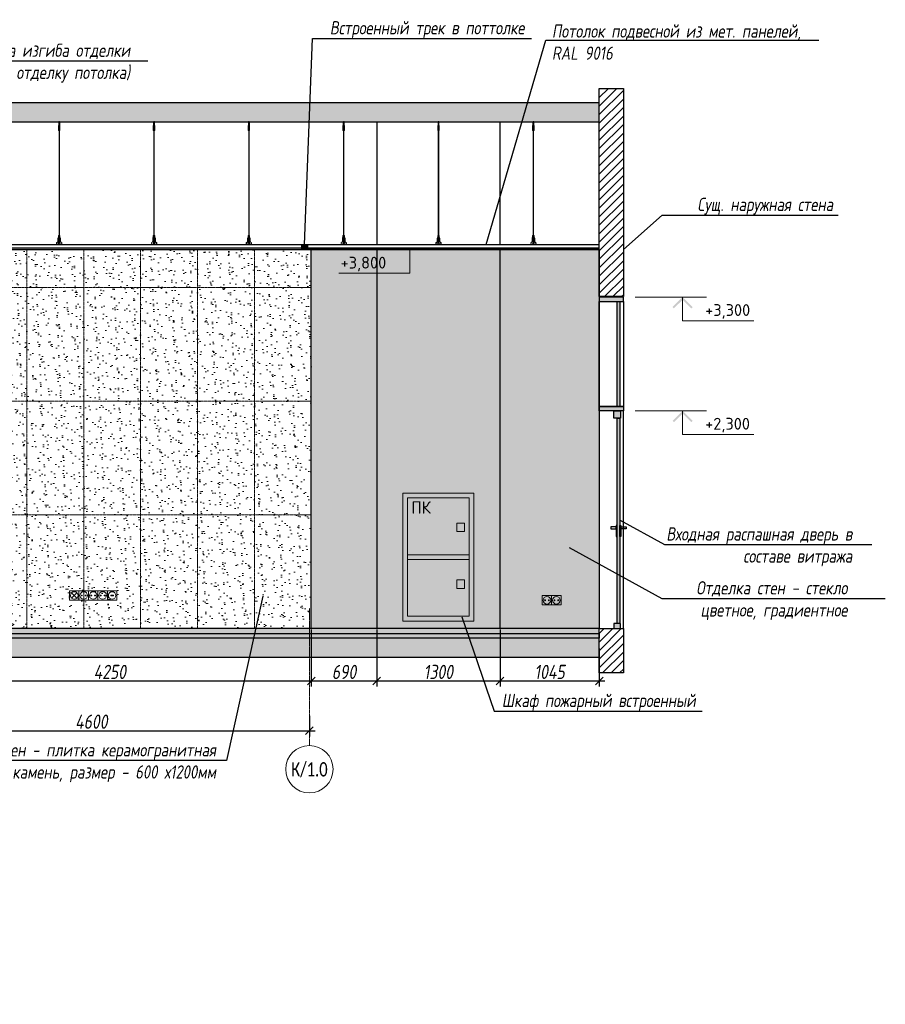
# Model space of a CAD drawing. Header units: millimetres. Extents: x -57162 to 485422, y -209335 to -9481.
# Tile 25 of 256: x -10065 to -937, y -120220 to -109829. Entities that reach past the tile are written whole.
import ezdxf
from ezdxf import colors
from ezdxf.entities.mleader import LeaderData, LeaderLine
from ezdxf.enums import TextEntityAlignment as Align
from ezdxf.math import Vec2, Vec3

# ---------------------------------------------------------------- set-up
doc = ezdxf.new("R2010")
doc.units = ezdxf.units.MM
for name, pattern in [('-D1d1-15x02', [19, 15, -2, 0, -2]), ('DASHDOT', [25.4, 12.7, -6.35, 0, -6.35]), ('DASHEDx20', [0.75, 0.5, -0.25])]:
    doc.linetypes.add(name, pattern=pattern)
doc.layers.get('Defpoints').update_dxf_attribs({"color": 31})
for name, color, linetype, lineweight in [('3_RC_Ceiling', 253, 'Continuous', 5), ('A-DETL-GENF', 7, 'Continuous', 5), ('dim_obm', 94, 'Continuous', 9), ('dim_pot', 128, 'Continuous', 9), ('engineering', 20, 'Continuous', 13), ('EOM', 1, 'Continuous', 5), ('Оси', 7, 'Continuous', 5)]:
    doc.layers.add(name, color=color, linetype=linetype, lineweight=lineweight)
doc.layers.add('A-GLAS', color=7, linetype='Continuous')
for name, color, linetype, lineweight, true_color in [('dim_per', 7, 'Continuous', 9, 0x1c3800), ('dim_razv', 7, 'DASHDOT', 9, 0x183018), ('wall_new', 7, 'Continuous', 30, 0x003d7a)]:
    doc.layers.add(name, color=color, linetype=linetype, lineweight=lineweight, true_color=true_color)
doc.styles.add('Calibri Light', font='Calibri light.ttf', dxfattribs={"width": 0.75, "height": 250})
doc.styles.add('fl_iso paper', font='isocpeur.ttf', dxfattribs={"width": 0.8, "oblique": 10})
doc.styles.add('GODT type AU', font='isocpeur.ttf')
doc.styles.add('GOST-2.304_Type-B', font='GOST_Common.ttf')
doc.styles.add('ГОСТ', font='isocpeur.ttf')
doc.dimstyles.new('In tre 1_50', dxfattribs={"dimtxt": 150, "dimasz": 80, "dimexe": 60, "dimexo": 10, "dimgap": 20, "dimtad": 1, "dimdec": 0, "dimrnd": 5, "dimzin": 0, "dimdsep": 46, "dimtxsty": 'fl_iso paper', "dimblk": 'OBLIQUE', "dimcen": 0, "dimdle": 60, "dimadec": 0, "dimazin": 0, "dimtfac": 1, "dimtdec": 0, "dimtofl": 0, "dimtmove": 1, "dimatfit": 1, "dimfxl": 40, "dimtolj": 1, "dimtzin": 0, "dimarcsym": 1})

# ---------------------------------------------------------------- blocks, each defined once
blk = doc.blocks.new('*U1336')
h = blk.add_hatch(color=256)
h.paths.add_polyline_path([(1212, -212), (1184, -240), (1000, -57), (1000, 0)])
h.paths.add_polyline_path([(816, -240), (788, -212), (1000, 0), (1000, -57)])
for p, q in [((1500, 0), (0, 0)), ((1000, 0), (1000, -500)), ((1000, -500), (2500, -500))]:
    blk.add_line(p, q)
at = {"style": 'ГОСТ', "oblique": 10}
blk.add_attdef('ОТМЕТКА', (1500, -400), '', height=350, dxfattribs=at)
blk = doc.blocks.new('*U1335')
h = blk.add_hatch(color=256)
h.paths.add_polyline_path([(-1212, -212), (-1184, -240), (-1000, -57), (-1000, 0)])
h.paths.add_polyline_path([(-816, -240), (-788, -212), (-1000, 0), (-1000, -57)])
for p, q in [((-1500, 0), (0, 0)), ((-1000, 0), (-1000, -500)), ((-1000, -500), (-2500, -500))]:
    blk.add_line(p, q)
at = {"style": 'ГОСТ', "oblique": 10}
blk.add_attdef('ОТМЕТКА', (-2585, -400), '', height=350, dxfattribs=at)
blk = doc.blocks.new('*U1371')
at = {"layer": '3_RC_Ceiling', "ltscale": 20}
for p, q in [((490275, -64310), (490275, -64370)), ((490280, -64305), (490280, -64324)), ((490285, -64310), (490285, -64370)), ((490272, -64363), (490278, -64363)), ((490272, -64391), (490278, -64391)), ((490285, -64348), (490275, -64348)), ((490285, -64370), (490275, -64370)), ((490278, -64349), (490278, -64370)), ((490278, -64398), (490278, -64357)), ((490278, -65492), (490278, -64404)), ((490282, -64349), (490282, -64370)), ((490282, -64398), (490282, -64357)), ((490282, -64363), (490287, -64363)), ((490282, -64391), (490287, -64391)), ((490282, -65492), (490282, -64404)), ((490272, -65524), (490278, -65524)), ((490272, -65553), (490278, -65553)), ((490286, -65569), (490274, -65569)), ((490278, -65511), (490278, -65483)), ((490278, -65559), (490278, -65519)), ((490278, -65583), (490278, -65566)), ((490282, -65511), (490282, -65483)), ((490282, -65559), (490282, -65519)), ((490282, -65524), (490287, -65524)), ((490282, -65553), (490287, -65553)), ((490282, -65583), (490282, -65566)), ((490274, -65587), (490274, -65598)), ((490274, -65598), (490274, -65604)), ((490276, -65575), (490276, -65571)), ((490278, -65571), (490277, -65571)), ((490277, -65575), (490277, -65571)), ((490278, -65575), (490277, -65575)), ((490278, -65575), (490277, -65575)), ((490283, -65571), (490282, -65571)), ((490282, -65575), (490282, -65571)), ((490283, -65575), (490282, -65575)), ((490282, -65575), (490282, -65575)), ((490283, -65575), (490283, -65571)), ((490286, -65587), (490286, -65598)), ((490286, -65598), (490286, -65604))]:
    blk.add_line(p, q, dxfattribs=at)
at = {"layer": '3_RC_Ceiling', "ltscale": 20, "elevation": -5}
blk.add_lwpolyline([(490272, -64352), (490272, -64403, 0.311691), (490287, -64403), (490287, -64352, 0.333333)], format="xyb", close=True, dxfattribs=at)
at = {"layer": '3_RC_Ceiling', "ltscale": 20}
for points in [[(490282, -64358, 0.15158), (490282, -64357, 0.106977), (490281, -64357, 0.07462), (490281, -64356, 0.061287), (490280, -64356, 0.061287), (490279, -64356, 0.07462), (490278, -64357, 0.106977), (490278, -64357, 0.15158), (490278, -64358, 0.156429), (490278, -64358, 0.106977)], [(490282, -64397, -0.15158), (490282, -64398, -0.106977), (490281, -64398, -0.07462), (490281, -64398, -0.061287), (490280, -64399, -0.061287), (490279, -64398, -0.07462), (490278, -64398, -0.106977), (490278, -64398, -0.15158), (490278, -64397, -0.156429), (490278, -64397, -0.106977)], [(490282, -64358, -0.164855), (490282, -64358, -0.106977)], [(490282, -64397, -0.164855), (490282, -64397, -0.15158)], [(490287, -65525, -0.160742), (490294, -65538), (490294, -65568, 0.196304), (490301, -65586, -0.186577), (490302, -65588, 0.403263), (490303, -65589), (490303, -65589, 0.315299), (490305, -65588), (490305, -65588, -0.253979), (490306, -65587, -0.113914), (490307, -65587, -0.349227), (490308, -65588), (490308, -65590, -0.065543), (490308, -65592), (490306, -65597, -0.339454), (490296, -65604), (490263, -65604, -0.339454), (490254, -65597), (490252, -65592, -0.065543), (490252, -65590), (490252, -65588, -0.349227), (490253, -65587, -0.113914), (490254, -65587, -0.253979), (490255, -65588), (490255, -65588, 0.315299), (490256, -65589), (490256, -65589, 0.403263), (490258, -65588, -0.186577), (490259, -65586, 0.196304), (490266, -65568), (490266, -65538, -0.160742), (490272, -65525)], [(490282, -65519, 0.15158), (490282, -65519, 0.106977), (490281, -65518, 0.07462), (490281, -65518, 0.061287), (490280, -65518, 0.061287), (490279, -65518, 0.07462), (490278, -65518, 0.106977), (490278, -65519, 0.15158), (490278, -65519, 0.156429), (490278, -65520, 0.106977)], [(490282, -65559, -0.15158), (490282, -65559, -0.106977), (490281, -65560, -0.07462), (490281, -65560, -0.061287), (490280, -65560, -0.061287), (490279, -65560, -0.07462), (490278, -65560, -0.106977), (490278, -65559, -0.15158), (490278, -65559, -0.156429), (490278, -65558, -0.106977)], [(490282, -65519, -0.164855), (490282, -65520, -0.106977)], [(490282, -65558, -0.164855), (490282, -65559, -0.15158)], [(490286, -65589), (490286, -65589, 0.414214), (490287, -65588), (490287, -65587, 0.414214), (490286, -65587), (490273, -65587, 0.414214), (490273, -65587), (490273, -65588, 0.414214), (490273, -65589), (490274, -65589)], [(490286, -65596), (490286, -65596, -0.414214), (490287, -65596), (490287, -65597, -0.414214), (490286, -65598), (490273, -65598, -0.414214), (490273, -65597), (490273, -65596, -0.414214), (490273, -65596), (490274, -65596)], [(490286, -65604), (490286, -65605, -0.414214), (490283, -65608), (490277, -65608, -0.414214), (490274, -65605), (490274, -65604)]]:
    blk.add_lwpolyline(points, format="xyb", dxfattribs=at)
blk.add_lwpolyline([(490272, -65513), (490272, -65564, 0.311691), (490287, -65564), (490287, -65513, 0.333333)], format="xyb", close=True, dxfattribs=at)
at = {"layer": '3_RC_Ceiling', "ltscale": 20, "flags": 128}
blk.add_lwpolyline([(490286, -65587, -0.414214), (490286, -65586), (490287, -65586), (490287, -65573), (490286, -65573, -0.414214), (490286, -65573), (490286, -65568), (490274, -65568), (490274, -65573, -0.414214), (490274, -65573), (490273, -65573), (490273, -65586), (490274, -65586, -0.414214), (490274, -65587)], format="xyb", dxfattribs=at)
at = {"layer": '3_RC_Ceiling', "ltscale": 20, "const_width": 2.22}
blk.add_lwpolyline([(490308, -65585, -1), (490312, -65585), (490312, -65586, -0.267949), (490311, -65587, 0.57735), (490311, -65590, -0.267949), (490312, -65591), (490312, -65594, -0.267949), (490311, -65595, 0.57735), (490311, -65597, -0.267949), (490312, -65599), (490312, -65601, -0.267949), (490311, -65602, 0.57735), (490311, -65605, -0.267949), (490312, -65606), (490312, -65609, -0.414214), (490311, -65610), (490304, -65610, -0.247529), (490303, -65610, 0.247529), (490302, -65609), (490298, -65609, 0.247529), (490297, -65610, -0.247529), (490296, -65610), (490282, -65610, -0.267949), (490281, -65610, 0.57735), (490279, -65610, -0.267949), (490277, -65610), (490264, -65610, -0.247529), (490263, -65610, 0.247529), (490261, -65609), (490258, -65609, 0.247529), (490256, -65610, -0.247529), (490255, -65610), (490249, -65610, -0.414214), (490248, -65609), (490248, -65606, -0.267949), (490248, -65605, 0.57735), (490248, -65602, -0.267949), (490248, -65601), (490248, -65599, -0.267949), (490248, -65597, 0.57735), (490248, -65595, -0.267949), (490248, -65594), (490248, -65591, -0.267949), (490248, -65590, 0.57735), (490248, -65587, -0.267949), (490248, -65586), (490248, -65585, -1), (490252, -65585, -1)], format="xyb", dxfattribs=at)
at = {"layer": '3_RC_Ceiling', "ltscale": 20}
for centre in [(490280, -64366), (490280, -64386), (490280, -65528), (490280, -65548)]:
    blk.add_circle(centre, 1.6, dxfattribs=at)
for centre, radius, start, end in [((490280, -64376), 2.8, 131.8117, 228.1912), ((490280, -64376), 2.8, 131.8117, 228.1912), ((490280, -64376), 2.8, 48.191, 131.8117), ((490280, -64376), 2.8, 228.1912, 311.8118), ((490280, -64376), 2.8, 311.8118, 48.191), ((490280, -65538), 2.8, 131.8117, 228.1912), ((490280, -65538), 2.8, 131.8117, 228.1912), ((490280, -65538), 2.8, 48.191, 131.8117), ((490280, -65538), 2.8, 228.1912, 311.8118), ((490280, -65538), 2.8, 311.8118, 48.191), ((490277, -65571), 0.5, 90.0014, 180.0014), ((490277, -65575), 0.5, 180.0014, 270.0014), ((490279, -65582), 1.44, 219.6407, 243.4364), ((490280, -65581), 2.48, 243.4364, 258.3005), ((490278, -65583), 0.531, 180.0014, 219.6407), ((490280, -65580), 3.99, 258.3005, 270.0014), ((490280, -65580), 3.99, 270.0014, 281.7023), ((490280, -65581), 2.48, 281.7023, 296.5665), ((490281, -65582), 1.44, 296.5665, 320.3621), ((490281, -65583), 0.531, 320.3621, 0.0014), ((490283, -65571), 0.5, 0.0014, 90.0014), ((490283, -65575), 0.5, 270.0014, 0.0014)]:
    blk.add_arc(centre, radius, start, end, dxfattribs=at)
blk = doc.blocks.new('*U1378')
at = {"layer": '3_RC_Ceiling'}
blk.add_blockref('*U1371', (-490280, 64958, 3), dxfattribs=at)
blk = doc.blocks.new('*U1379')
at = {"color": 0, "linetype": 'ByBlock', "lineweight": -2, "transparency": 16777216}
for p in [(0, 0), (1000, 0), (2000, 0), (3000, 0), (4000, 0), (5000, 0), (6000, 0), (7000, 0), (8000, 0), (9000, 0), (10000, 0), (11000, 0), (12000, 0), (13000, 0), (14000, 0), (15000, 0), (16000, 0), (17000, 0), (18000, 0), (19000, 0)]:
    blk.add_blockref('*U1378', p, dxfattribs=at)
blk = doc.blocks.new('_Oblique')
at = {"color": 0, "linetype": 'ByBlock', "lineweight": -2}
blk.add_line((-0.5, -0.5), (0.5, 0.5), dxfattribs=at)
blk = doc.blocks.new('*D1385')
at = {"layer": 'Defpoints', "color": 0, "linetype": 'ByBlock', "transparency": 16777216}
for p in [(-11610, -117167), (-7010, -117167), (-7010, -117332)]:
    blk.add_point(p, dxfattribs=at)
at = {"layer": 'dim_pot', "color": 0, "linetype": 'ByBlock', "lineweight": -2, "transparency": 16777216}
for p, q in [((-11610, -117177), (-11610, -117392)), ((-7010, -117177), (-7010, -117392)), ((-11670, -117332), (-6950, -117332))]:
    blk.add_line(p, q, dxfattribs=at)
at = {"layer": 'dim_pot', "color": 0, "linetype": 'ByBlock', "lineweight": -2, "transparency": 16777216, "xscale": 80, "yscale": 80, "zscale": 80, "rotation": 180}
blk.add_blockref('_Oblique', (-11610, -117332), dxfattribs=at)
at = {"layer": 'dim_pot', "color": 0, "linetype": 'ByBlock', "lineweight": -2, "transparency": 16777216, "xscale": 80, "yscale": 80, "zscale": 80}
blk.add_blockref('_Oblique', (-7010, -117332), dxfattribs=at)
at = {"layer": 'dim_pot', "color": 0, "linetype": 'ByBlock', "transparency": 16777216, "insert": (-9310, -117237), "char_height": 150, "attachment_point": 5, "style": 'fl_iso paper'}
blk.add_mtext('\\A1;4600', dxfattribs=at)
blk = doc.blocks.new('*D1402')
at = {"layer": 'Defpoints', "color": 0, "linetype": 'ByBlock', "transparency": 16777216}
for p in [(-11240, -116255), (-6990, -116255), (-6990, -116807)]:
    blk.add_point(p, dxfattribs=at)
at = {"layer": 'dim_pot', "color": 0, "linetype": 'ByBlock', "lineweight": -2, "transparency": 16777216}
for p, q in [((-11240, -116265), (-11240, -116867)), ((-6990, -116265), (-6990, -116867)), ((-11300, -116807), (-6930, -116807))]:
    blk.add_line(p, q, dxfattribs=at)
at = {"layer": 'dim_pot', "color": 0, "linetype": 'ByBlock', "lineweight": -2, "transparency": 16777216, "xscale": 80, "yscale": 80, "zscale": 80, "rotation": 180}
blk.add_blockref('_Oblique', (-11240, -116807), dxfattribs=at)
at = {"layer": 'dim_pot', "color": 0, "linetype": 'ByBlock', "lineweight": -2, "transparency": 16777216, "xscale": 80, "yscale": 80, "zscale": 80}
blk.add_blockref('_Oblique', (-6990, -116807), dxfattribs=at)
at = {"layer": 'dim_pot', "color": 0, "linetype": 'ByBlock', "transparency": 16777216, "insert": (-9115, -116712), "char_height": 150, "attachment_point": 5, "style": 'fl_iso paper'}
blk.add_mtext('\\A1;4250', dxfattribs=at)
blk = doc.blocks.new('*D1403')
at = {"layer": 'Defpoints', "color": 0, "linetype": 'ByBlock', "transparency": 16777216}
for p in [(-6990, -116255), (-6300, -116255), (-6300, -116807)]:
    blk.add_point(p, dxfattribs=at)
at = {"layer": 'dim_pot', "color": 0, "linetype": 'ByBlock', "lineweight": -2, "transparency": 16777216}
for p, q in [((-6990, -116265), (-6990, -116867)), ((-6300, -116265), (-6300, -116867)), ((-7050, -116807), (-6240, -116807))]:
    blk.add_line(p, q, dxfattribs=at)
at = {"layer": 'dim_pot', "color": 0, "linetype": 'ByBlock', "lineweight": -2, "transparency": 16777216, "xscale": 80, "yscale": 80, "zscale": 80, "rotation": 180}
blk.add_blockref('_Oblique', (-6990, -116807), dxfattribs=at)
at = {"layer": 'dim_pot', "color": 0, "linetype": 'ByBlock', "lineweight": -2, "transparency": 16777216, "xscale": 80, "yscale": 80, "zscale": 80}
blk.add_blockref('_Oblique', (-6300, -116807), dxfattribs=at)
at = {"layer": 'dim_pot', "color": 0, "linetype": 'ByBlock', "transparency": 16777216, "insert": (-6645, -116712), "char_height": 150, "attachment_point": 5, "style": 'fl_iso paper'}
blk.add_mtext('\\A1;690', dxfattribs=at)
blk = doc.blocks.new('*D1404')
at = {"layer": 'Defpoints', "color": 0, "linetype": 'ByBlock', "transparency": 16777216}
for p in [(-6300, -116255), (-5000, -116255), (-5000, -116807)]:
    blk.add_point(p, dxfattribs=at)
at = {"layer": 'dim_pot', "color": 0, "linetype": 'ByBlock', "lineweight": -2, "transparency": 16777216}
for p, q in [((-6300, -116265), (-6300, -116867)), ((-5000, -116265), (-5000, -116867)), ((-6360, -116807), (-4940, -116807))]:
    blk.add_line(p, q, dxfattribs=at)
at = {"layer": 'dim_pot', "color": 0, "linetype": 'ByBlock', "lineweight": -2, "transparency": 16777216, "xscale": 80, "yscale": 80, "zscale": 80, "rotation": 180}
blk.add_blockref('_Oblique', (-6300, -116807), dxfattribs=at)
at = {"layer": 'dim_pot', "color": 0, "linetype": 'ByBlock', "lineweight": -2, "transparency": 16777216, "xscale": 80, "yscale": 80, "zscale": 80}
blk.add_blockref('_Oblique', (-5000, -116807), dxfattribs=at)
at = {"layer": 'dim_pot', "color": 0, "linetype": 'ByBlock', "transparency": 16777216, "insert": (-5650, -116712), "char_height": 150, "attachment_point": 5, "style": 'fl_iso paper'}
blk.add_mtext('\\A1;1300', dxfattribs=at)
blk = doc.blocks.new('*D1405')
at = {"layer": 'Defpoints', "color": 0, "linetype": 'ByBlock', "transparency": 16777216}
for p in [(-5000, -116255), (-3954, -116455), (-3954, -116807)]:
    blk.add_point(p, dxfattribs=at)
at = {"layer": 'dim_pot', "color": 0, "linetype": 'ByBlock', "lineweight": -2, "transparency": 16777216}
for p, q in [((-5000, -116265), (-5000, -116867)), ((-3954, -116465), (-3954, -116867)), ((-5060, -116807), (-3894, -116807))]:
    blk.add_line(p, q, dxfattribs=at)
at = {"layer": 'dim_pot', "color": 0, "linetype": 'ByBlock', "lineweight": -2, "transparency": 16777216, "xscale": 80, "yscale": 80, "zscale": 80, "rotation": 180}
blk.add_blockref('_Oblique', (-5000, -116807), dxfattribs=at)
at = {"layer": 'dim_pot', "color": 0, "linetype": 'ByBlock', "lineweight": -2, "transparency": 16777216, "xscale": 80, "yscale": 80, "zscale": 80}
blk.add_blockref('_Oblique', (-3954, -116807), dxfattribs=at)
at = {"layer": 'dim_pot', "color": 0, "linetype": 'ByBlock', "transparency": 16777216, "insert": (-4477, -116712), "char_height": 150, "attachment_point": 5, "style": 'fl_iso paper'}
blk.add_mtext('\\A1;1045', dxfattribs=at)

msp = doc.modelspace()

# ---------------------------------------------------------------- hatches: boundary and pattern name
at = {"lineweight": 13}
h = msp.add_hatch(color=253, dxfattribs=at)
h.dxf.hatch_style = 1
h.set_gradient(color1=(201, 61, 49), color2=(216, 219, 228), name='INVCURVED')
h.paths.add_polyline_path([(-6990.4, -112255.2), (-3953.6, -112255.2), (-3953.6, -116255.2), (-6990.4, -116255.2)])
at = {"linetype": 'ByBlock'}
h = msp.add_hatch(color=252, dxfattribs=at)
h.dxf.hatch_style = 1
h.paths.add_polyline_path([(-3953.6, -112801.2), (-3699.2, -112801.2), (-3699.2, -112755.2), (-3953.6, -112755.2)])
h.paths.add_polyline_path([(-3699.2, -113955.2), (-3953.6, -113955.2), (-3953.6, -113909.2), (-3699.2, -113909.2)])
at = {"lineweight": 13}
h = msp.add_hatch(color=253, dxfattribs=at)
h.dxf.hatch_style = 1
h.set_gradient(color1=(0, 18, 71), color2=(216, 219, 228), name='INVCURVED')
h.paths.add_polyline_path([(-3764.3, -112801.2), (-3736.2, -112801.2), (-3736.2, -113909.2), (-3764.3, -113909.2)])
h.paths.add_polyline_path([(-3736.2, -116200.2), (-3765.7, -116200.2), (-3765.7, -114035.2), (-3736.2, -114035.2)])
at = {"linetype": 'ByBlock'}
h = msp.add_hatch(color=252, dxfattribs=at)
h.dxf.hatch_style = 1
h.paths.add_polyline_path([(-3800.7, -113955.2), (-3730.7, -113955.2), (-3730.7, -114035.2), (-3800.7, -114035.2)])
h.paths.add_polyline_path([(-3800.7, -116255.2), (-3730.7, -116255.2), (-3730.7, -116200.2), (-3800.7, -116200.2)])
at = {"layer": 'A-DETL-GENF'}
h = msp.add_hatch(dxfattribs=at)
h.set_pattern_fill('ANSI31', color=8, scale=20, style=0)
h.set_pattern_definition([(45, (-12740.34, 0), (-44.90128, 44.90128), [])])
h.paths.add_polyline_path([(-3699.2, -112751.2), (-3953.6, -112751.2), (-3953.6, -110553.9), (-3699.2, -110553.9)])
h.paths.add_polyline_path([(-3953.6, -116255.2), (-3699.2, -116255.2), (-3699.2, -116721.6), (-3953.6, -116721.6)])
h = msp.add_hatch(dxfattribs=at)
h.set_pattern_fill('ANSI35', color=256, scale=20, style=0)
h.set_pattern_definition([(45, (-145140.81, -118446.43), (-89.80256, 89.80256), []), (45, (-145051, -118446.43), (-89.80256, 89.80256), [158.75, -31.75, 0, -31.75])])
h.paths.add_polyline_path([(-25066.6, -110905.2), (-3953.6, -110905.2), (-3953.6, -110705.2), (-25066.6, -110705.2)])
h = msp.add_hatch(dxfattribs=at)
h.set_pattern_fill('AR-CONC', color=256, style=0)
h.set_pattern_definition([(50, (-145140.81, -124096.43), (182.18467, -15.93909), [19.05, -209.55]), (355, (-145140.8, -124096.43), (-35.24342, 191.05685), [15.24, -167.64058]), (100.45144, (-145125.63, -124097.76), (146.94125, 175.11775), [16.19, -178.09024]), (46.1842, (-145140.8, -124045.63), (271.07904, -42.04233), [28.575, -314.325]), (96.63556, (-145118.22, -124049.13), (237.40413, 247.4261), [24.285, -267.1356]), (351.18415, (-145140.8, -124045.63), (237.40413, 247.4261), [22.85997, -251.45973]), (21, (-145115.41, -124058.33), (151.61439, -102.2652), [19.05, -209.55]), (326, (-145115.4, -124058.33), (61.80203, 184.18797), [15.24, -167.64]), (71.45144, (-145102.77, -124066.85), (213.41642, 81.92277), [16.19, -178.08994]), (37.5, (-145140.81, -124096.43), (3.088603, 84.55504), [0, -165.608, 0, -170.18, 0, -168.275]), (7.5, (-145140.81, -124096.43), (66.81966, 100.180575), [0, -97.028, 0, -161.798, 0, -64.135]), (327.5, (-145197.45, -124096.43), (135.590595, -5.728744), [0, -63.5, 0, -198.12, 0, -262.89]), (317.5, (-145222.85, -124096.43), (148.12918, 25.42649), [0, -82.55, 0, -131.572, 0, -186.69])])
h.paths.add_polyline_path([(-24380.4, -116305.2), (-3953.6, -116305.2), (-3953.6, -116255.2), (-24380.4, -116255.2)])
h = msp.add_hatch(dxfattribs=at)
h.set_pattern_fill('ANSI35', color=256, scale=10, style=0)
h.set_pattern_definition([(45, (-145140.81, -124096.43), (-44.90128, 44.90128), []), (45, (-145095.91, -124096.43), (-44.90128, 44.90128), [79.375, -15.875, 0, -15.875])])
h.paths.add_polyline_path([(-3953.6, -116355.2), (-25066.6, -116355.2), (-25066.6, -116305.2), (-3953.6, -116305.2)])
h = msp.add_hatch(dxfattribs=at)
h.set_pattern_fill('ANSI35', color=256, scale=20, style=0)
h.set_pattern_definition([(45, (-145140.81, -124096.43), (-89.80256, 89.80256), []), (45, (-145051, -124096.43), (-89.80256, 89.80256), [158.75, -31.75, 0, -31.75])])
h.paths.add_polyline_path([(-25066.6, -116555.2), (-3953.6, -116555.2), (-3953.6, -116355.2), (-25066.6, -116355.2)])
at = {"layer": 'A-GLAS'}
h = msp.add_hatch(color=252, dxfattribs=at)
h.dxf.hatch_style = 1
h.paths.add_polyline_path([(-7091.4, -112240.2), (-19940.4, -112240.2), (-19940.4, -112255.2), (-7091.4, -112255.2)])
at = {"layer": 'A-GLAS', "true_color": 0xbababa}
h = msp.add_hatch(color=9, dxfattribs=at)
h.dxf.hatch_style = 1
h.paths.add_polyline_path([(-7030.4, -112255.2), (-3953.6, -112255.2), (-3953.6, -112240.2), (-7030.4, -112240.2)])
at = {"layer": 'dim_razv', "true_color": 0xffffff, "transparency": 33554687}
h = msp.add_hatch(dxfattribs=at)
h.set_pattern_fill('AR-SAND', scale=3, angle=315)
h.set_pattern_definition([(352.5, (29806.15, 83731.12), (100.42605, 107.214405), [0, -115.824, 0, -129.54, 0, -123.825]), (322.5, (29806.15, 83731.12), (247.41986, 56.70328), [0, -62.484, 0, -104.394, 0, -40.005]), (282.5, (29739.87, 83797.4), (168.09969, -167.48995), [0, -38.1, 0, -137.16, 0, -179.07]), (272.5, (29739.87, 83797.4), (209.26523, -114.68433), [0, -19.05, 0, -89.916, 0, -102.87])])
h.paths.add_polyline_path([(-11240.4, -112255.2), (-6990.4, -112255.2), (-6990.4, -116255.2), (-11240.4, -116255.2)])
at = {"layer": 'EOM', "linetype": 'ByBlock'}
h = msp.add_hatch(dxfattribs=at)
h.set_pattern_fill('ANSI31', color=256)
h.set_pattern_definition([(45, (-243468.9022, 87944.149), (-2.24506403, 2.24506403), [])])
h.paths.add_polyline_path([(-9105.4, -115905.2), (-9075.4, -115905.2), (-9075.4, -115900.2), (-9105.4, -115900.2)])
at = {"layer": 'wall_new', "linetype": 'ByBlock', "lineweight": 9, "true_color": 0x007dfa}
h = msp.add_hatch(color=150, dxfattribs=at)
h.dxf.hatch_style = 1
h.paths.add_polyline_path([(-7030.4, -112255.2), (-7091.4, -112255.2), (-7091.4, -112205.2), (-7030.4, -112205.2)])

# ---------------------------------------------------------------- linework, layer by layer
at = {"lineweight": 30}
for points in [[(-3699.2, -112751.2), (-3953.6, -112751.2), (-3953.6, -110553.9), (-3699.2, -110553.9)], [(-25066.6, -110905.2), (-3953.6, -110905.2), (-3953.6, -110705.2), (-25066.6, -110705.2)], [(-3953.6, -112205.2), (-7030.4, -112205.2), (-7030.4, -112240.2), (-3953.6, -112240.2)], [(-7091.4, -112240.2), (-19940.4, -112240.2), (-19940.4, -112255.2), (-7091.4, -112255.2)], [(-7030.4, -112255.2), (-3953.6, -112255.2), (-3953.6, -112240.2), (-7030.4, -112240.2)], [(-3953.6, -112801.2), (-3699.2, -112801.2), (-3699.2, -112755.2), (-3953.6, -112755.2)], [(-3699.2, -113955.2), (-3953.6, -113955.2), (-3953.6, -113909.2), (-3699.2, -113909.2)], [(-24380.4, -116305.2), (-3953.6, -116305.2), (-3953.6, -116255.2), (-24380.4, -116255.2)], [(-3953.6, -116255.2), (-3699.2, -116255.2), (-3699.2, -116721.6), (-3953.6, -116721.6)], [(-3953.6, -116355.2), (-25066.6, -116355.2), (-25066.6, -116305.2), (-3953.6, -116305.2)], [(-25066.6, -116555.2), (-3953.6, -116555.2), (-3953.6, -116355.2), (-25066.6, -116355.2)]]:
    msp.add_lwpolyline(points, close=True, dxfattribs=at)
for points in [[(-6300.4, -110905.2), (-6300.4, -112205.2)], [(-5000.4, -110905.2), (-5000.4, -112205.2)], [(-6300.4, -112255.2), (-6300.4, -116255.2)], [(-5000.4, -112255.2), (-5000.4, -116255.2)]]:
    msp.add_lwpolyline(points)
msp.add_lwpolyline([(-7091.4, -112205.2), (-19940.4, -112205.2)], dxfattribs=at)
for points in [[(-6990.4, -112255.2), (-3953.6, -112255.2), (-3953.6, -116255.2), (-6990.4, -116255.2)], [(-3699.2, -113909.2), (-3953.6, -113909.2), (-3953.6, -112801.2), (-3699.2, -112801.2)], [(-3764.3, -112801.2), (-3736.2, -112801.2), (-3736.2, -113909.2), (-3764.3, -113909.2)], [(-3953.6, -116255.2), (-3699.2, -116255.2), (-3699.2, -113955.2), (-3953.6, -113955.2)], [(-3800.7, -113955.2), (-3730.7, -113955.2), (-3730.7, -114035.2), (-3800.7, -114035.2)], [(-3736.2, -116200.2), (-3765.7, -116200.2), (-3765.7, -114035.2), (-3736.2, -114035.2)], [(-3775.8, -115180.2), (-3830.8, -115180.2), (-3830.8, -115200.2), (-3775.8, -115200.2)], [(-3765.7, -115167.8), (-3775.8, -115167.8), (-3775.8, -115281.5), (-3765.7, -115281.5)], [(-3736.2, -115167.8), (-3726, -115167.8), (-3726, -115281.5), (-3736.2, -115281.5)], [(-3726, -115180.2), (-3671.1, -115180.2), (-3671.1, -115200.2), (-3726, -115200.2)], [(-3800.7, -116255.2), (-3730.7, -116255.2), (-3730.7, -116200.2), (-3800.7, -116200.2)]]:
    msp.add_lwpolyline(points, close=True)
at = {"lineweight": 13}
for points in [[(-6025.4, -116175.2), (-6025.4, -114825.2), (-5275.4, -114825.2), (-5275.4, -116175.2)], [(-6025.4, -114825.2), (-5275.4, -114825.2), (-5275.4, -116175.2), (-6025.4, -116175.2)], [(-5975.4, -116125.2), (-5975.4, -114875.2), (-5325.4, -114875.2), (-5325.4, -116125.2)], [(-5455.4, -115231.4), (-5455.4, -115141.4), (-5375.4, -115141.4), (-5375.4, -115231.4)], [(-5975.4, -115475.2), (-5325.4, -115475.2), (-5325.4, -115525.2), (-5975.4, -115525.2)], [(-5455.4, -115831.4), (-5455.4, -115741.4), (-5375.4, -115741.4), (-5375.4, -115831.4)]]:
    msp.add_lwpolyline(points, close=True, dxfattribs=at)
at = {"layer": 'dim_razv', "color": 253, "ltscale": 0.3, "transparency": 33554687}
for points in [[(-9990.4, -116255.2), (-9990.4, -112255.2)], [(-9390.4, -116255.2), (-9390.4, -112255.2)], [(-8790.4, -116255.2), (-8790.4, -112255.2)], [(-8190.4, -116255.2), (-8190.4, -112255.2)], [(-7590.4, -116255.2), (-7590.4, -112255.2)], [(-11206.1, -112655.2), (-6990.4, -112655.2)], [(-11240.4, -113855.2), (-6990.4, -113855.2)], [(-11240.4, -115055.2), (-6990.4, -115055.2)]]:
    msp.add_lwpolyline(points, dxfattribs=at)
at = {"layer": 'EOM', "color": 252, "linetype": 'ByBlock'}
for points in [[(-9440.4, -115955.2), (-9540.4, -115955.2), (-9540.4, -115855.2), (-9440.4, -115855.2)], [(-9340.4, -115955.2), (-9440.4, -115955.2), (-9440.4, -115855.2), (-9340.4, -115855.2)], [(-9240.4, -115955.2), (-9340.4, -115955.2), (-9340.4, -115855.2), (-9240.4, -115855.2)], [(-9140.4, -115955.2), (-9240.4, -115955.2), (-9240.4, -115855.2), (-9140.4, -115855.2)], [(-9040.4, -115955.2), (-9140.4, -115955.2), (-9140.4, -115855.2), (-9040.4, -115855.2)], [(-9105.4, -115900.2), (-9075.4, -115900.2), (-9075.4, -115910.2), (-9105.4, -115910.2)], [(-9105.4, -115905.2), (-9075.4, -115905.2), (-9075.4, -115900.2), (-9105.4, -115900.2)], [(-4455.4, -116005.2), (-4555.4, -116005.2), (-4555.4, -115905.2), (-4455.4, -115905.2)], [(-4355.4, -116005.2), (-4455.4, -116005.2), (-4455.4, -115905.2), (-4355.4, -115905.2)]]:
    msp.add_lwpolyline(points, close=True, dxfattribs=at)
for points in [[(-9518.7, -115876.9), (-9462.1, -115933.5)], [(-9462.1, -115876.9), (-9518.7, -115933.5)]]:
    msp.add_lwpolyline(points, dxfattribs=at)
for centre, radius in [((-9490.4, -115905.2), 40), ((-9390.4, -115905.2), 40), ((-9410.4, -115905.2), 5), ((-9370.4, -115905.2), 5), ((-9290.4, -115905.2), 40), ((-9310.4, -115905.2), 5), ((-9270.4, -115905.2), 5), ((-9190.4, -115905.2), 40), ((-9210.4, -115905.2), 5), ((-9170.4, -115905.2), 5), ((-9090.4, -115905.2), 40), ((-4505.4, -115955.2), 40), ((-4525.4, -115955.2), 5), ((-4485.4, -115955.2), 5), ((-4405.4, -115955.2), 40), ((-4425.4, -115955.2), 5), ((-4385.4, -115955.2), 5)]:
    msp.add_circle(centre, radius, dxfattribs=at)
at = {"layer": 'wall_new', "linetype": 'ByBlock', "lineweight": 35}
msp.add_lwpolyline([(-7030.4, -112255.2), (-7091.4, -112255.2), (-7091.4, -112205.2), (-7030.4, -112205.2)], close=True, dxfattribs=at)
at = {"layer": 'Оси', "linetype": '-D1d1-15x02'}
msp.add_line((-7010.4, -117488.8), (-7010.4, -116039.1), dxfattribs=at)
at = {"layer": 'Оси'}
msp.add_circle((-7010.4, -117738.8), 250, dxfattribs=at)

# ---------------------------------------------------------------- block references
msp.add_blockref('*U1379', (-23648.6, -111552.7, -2.5))
at = {"layer": 'dim_obm', "color": 0, "ltscale": 100}
ref = msp.add_blockref('*U1335', (-5449.9, -112255.2), dxfattribs=dict(at, xscale=0.5000000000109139, yscale=0.5000000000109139, zscale=0.5000000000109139))
ref.add_attrib('ОТМЕТКА', '+3,800', (-6681.1, -112455.2), dxfattribs={"layer": '0', "height": 125, "style": 'GODT type AU'})
ref = msp.add_blockref('*U1336', (-3574, -112755.2), dxfattribs=dict(at, xscale=0.5000000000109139, yscale=0.5000000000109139, zscale=0.5000000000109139))
ref.add_attrib('ОТМЕТКА', '+3,300', (-2836.5, -112955.2), dxfattribs={"layer": '0', "height": 125, "style": 'GODT type AU'})
ref = msp.add_blockref('*U1336', (-3574, -113955.2), dxfattribs=dict(at, xscale=0.5000000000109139, yscale=0.5000000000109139, zscale=0.5000000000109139))
ref.add_attrib('ОТМЕТКА', '+2,300', (-2836.5, -114155.2), dxfattribs={"layer": '0', "height": 125, "style": 'GODT type AU'})

# ---------------------------------------------------------------- texts
at = {"layer": 'engineering', "color": 0, "linetype": 'DASHEDx20', "ltscale": 4, "transparency": 33554687, "insert": (-5833.3, -114977), "char_height": 130, "attachment_point": 5, "style": 'GOST-2.304_Type-B'}
msp.add_mtext('ПК', dxfattribs=at)
at = {"layer": 'Оси', "linetype": 'ByBlock', "style": 'Calibri Light', "width": 0.75}
msp.add_text('К/1.0', height=150, dxfattribs=at).set_placement((-7010.4, -117738.8), align=Align.MIDDLE)

# ---------------------------------------------------------------- dimensions: what is measured, and where the dimension line sits
at = {"layer": 'dim_pot', "linetype": 'ByBlock'}
for base, p1, p2, picture, middle in [((-6990.4, -116807.2), (-11240.4, -116255.2), (-6990.4, -116255.2), '*D1402', (-9115.4, -116712.2)), ((-6300.4, -116807.2), (-6990.4, -116255.2), (-6300.4, -116255.2), '*D1403', (-6645.4, -116712.2)), ((-5000.4, -116807.2), (-6300.4, -116255.2), (-5000.4, -116255.2), '*D1404', (-5650.4, -116712.2)), ((-3953.6, -116807.2), (-5000.4, -116255.2), (-3953.6, -116455.2), '*D1405', (-4477, -116712.2)), ((-7010.4, -117332.3), (-11610.4, -117166.7), (-7010.4, -117166.7), '*D1385', (-9310.4, -117237.3))]:
    dim = msp.add_linear_dim(base=base, p1=p1, p2=p2, dimstyle='In tre 1_50', dxfattribs=at)
    dim.commit()
    dim.dimension.update_dxf_attribs({"geometry": picture, "text_midpoint": middle})

# ---------------------------------------------------------------- leaders
at = {"layer": 'dim_per', "linetype": 'ByBlock'}
ml = msp.add_multileader_mtext('Standard', dxfattribs=at)
ml.set_content('Встроенный трек в поттолке', color=256, style='fl_iso paper')
ml.set_leader_properties()
ml.build(insert=Vec2(0, 0))
ml.multileader.update_dxf_attribs({"text_left_attachment_type": 6, "text_right_attachment_type": 6, "dogleg_length": 252.8})
ctx = ml.context
ctx.base_point, ctx.char_height, ctx.plane_origin = Vec3(-6852.7, -110025.6), 140, Vec3(-6920.1, -107881.2)
ctx.left_attachment, ctx.right_attachment, ctx.text_align_type = 6, 6, 2
notes = []
notes.append((ctx, [(0, (1, 1, 0), (-6979.1, -110025.6), (1, 0), 126.4, [(0, [(-7060.9, -112205.2)], 0, [])])]))
ctx.mtext.insert, ctx.mtext.alignment, ctx.mtext.flow_direction = Vec3(-4742.8, -109843.6), 3, 5
ml = msp.add_multileader_mtext('Standard', dxfattribs=at)
ml.set_content('Потолок подвесной из мет. панелей, \\PRAL 9016', color=256, style='fl_iso paper')
ml.set_leader_properties()
ml.build(insert=Vec2(0, 0))
ml.multileader.update_dxf_attribs({"text_left_attachment_type": 6, "text_right_attachment_type": 6, "dogleg_length": 252.8})
ctx = ml.context
ctx.base_point, ctx.char_height, ctx.plane_origin = Vec3(-4454.6, -110046.2), 140, Vec3(-4396.6, -109375.2)
ctx.left_attachment, ctx.right_attachment = 6, 6
notes.append((ctx, [(0, (1, 1, 0), (-4518.2, -110046.2), (1, 0), 63.5, [(0, [(-5146.1, -112205.2)], 0, [])])]))
ctx.mtext.insert, ctx.mtext.flow_direction = Vec3(-4452.6, -109878.2), 5
ml = msp.add_multileader_mtext('Standard', dxfattribs=at)
ml.set_content('Линия начала радиуса изгиба отделки (выполнить плавный переход в отделку потолка)', color=256, style='fl_iso paper')
ml.set_leader_properties()
ml.build(insert=Vec2(0, 0))
ml.multileader.update_dxf_attribs({"text_left_attachment_type": 6, "text_right_attachment_type": 6, "dogleg_length": 252.8})
ctx = ml.context
ctx.base_point, ctx.char_height, ctx.plane_origin = Vec3(-12478.5, -110262.9), 140, Vec3(-11975.4, -108788.2)
ctx.left_attachment, ctx.right_attachment, ctx.text_align_type = 6, 6, 2
notes.append((ctx, [(0, (1, 1, 0), (-12551.6, -110262.9), (1, 0), 73.2, [(0, [(-12834.4, -112855.2)], 0, [])])]))
ctx.mtext.insert, ctx.mtext.width, ctx.mtext.alignment, ctx.mtext.flow_direction = Vec3(-8900.6, -110080.9), 3723.716, 3, 5
ml = msp.add_multileader_mtext('Standard', dxfattribs=at)
ml.set_content('Сущ. наружная стена', color=256, style='fl_iso paper')
ml.set_leader_properties()
ml.build(insert=Vec2(0, 0))
ml.multileader.update_dxf_attribs({"text_left_attachment_type": 6, "text_right_attachment_type": 6, "dogleg_length": 252.8})
ctx = ml.context
ctx.base_point, ctx.char_height, ctx.plane_origin = Vec3(-3035.6, -111890.3), 140, Vec3(-3487.8, -111292.3)
ctx.left_attachment, ctx.right_attachment, ctx.text_align_type = 6, 6, 2
notes.append((ctx, [(0, (1, 1, 0), (-3288.4, -111890.3), (1, 0), 252.8, [(0, [(-3699.2, -112257.6)], 0, [])])]))
ctx.mtext.insert, ctx.mtext.alignment, ctx.mtext.flow_direction = Vec3(-1487.1, -111708.3), 3, 5
ml = msp.add_multileader_mtext('Standard', dxfattribs=at)
ml.set_content('Входная распашная дверь в составе витража', color=256, style='fl_iso paper')
ml.set_leader_properties()
ml.build(insert=Vec2(0, 0))
ml.multileader.update_dxf_attribs({"text_left_attachment_type": 6, "text_right_attachment_type": 6, "dogleg_length": 252.8})
ctx = ml.context
ctx.base_point, ctx.char_height, ctx.plane_origin = Vec3(-3137.6, -115367.6), 140, Vec3(-3655.9, -112695.4)
ctx.left_attachment, ctx.right_attachment, ctx.text_align_type = 6, 6, 2
notes.append((ctx, [(0, (1, 1, 0), (-3264, -115367.6), (1, 0), 126.4, [(0, [(-3744.1, -115105.2)], 0, [])])]))
ctx.mtext.insert, ctx.mtext.width, ctx.mtext.alignment, ctx.mtext.flow_direction = Vec3(-1285.3, -115185.6), 2035.543, 3, 5
ml = msp.add_multileader_mtext('Standard', dxfattribs=at)
ml.set_content('Отделка стен - стекло цветное, градиентное', color=256, style='fl_iso paper')
ml.set_leader_properties()
ml.build(insert=Vec2(0, 0))
ml.multileader.update_dxf_attribs({"text_left_attachment_type": 6, "text_right_attachment_type": 6, "dogleg_length": 252.8})
ctx = ml.context
ctx.base_point, ctx.char_height, ctx.plane_origin = Vec3(-3040, -115936.4), 140, Vec3(-2054, -116260.5)
ctx.left_attachment, ctx.right_attachment, ctx.text_align_type = 6, 6, 2
notes.append((ctx, [(0, (1, 1, 0), (-3292.8, -115936.4), (1, 0), 252.8, [(0, [(-4274.6, -115395.8)], 0, [])])]))
ctx.mtext.insert, ctx.mtext.width, ctx.mtext.alignment, ctx.mtext.flow_direction = Vec3(-1336, -115754.4), 2080.245, 3, 5
ml = msp.add_multileader_mtext('Standard', dxfattribs=at)
ml.set_content('Отделка стен - плитка керамогранитная\\Pрисунок под камень, размер - 600 х1200мм', color=256, style='fl_iso paper')
ml.set_leader_properties()
ml.build(insert=Vec2(0, 0))
ml.multileader.update_dxf_attribs({"text_left_attachment_type": 6, "text_right_attachment_type": 6, "dogleg_length": 252.8})
ctx = ml.context
ctx.base_point, ctx.char_height, ctx.plane_origin = Vec3(-11168, -117646.4), 140, Vec3(-7895.6, -115833.4)
ctx.left_attachment, ctx.right_attachment, ctx.text_align_type = 6, 6, 2
notes.append((ctx, [(1, (1, 1, 0), (-7884.4, -117646.4), (-1, 0), 108.6, [(0, [(-7501.4, -115909.7)], 0, [])])]))
ctx.mtext.insert, ctx.mtext.alignment, ctx.mtext.flow_direction = Vec3(-7995, -117464.4), 3, 5
ml = msp.add_multileader_mtext('Standard', dxfattribs=at)
ml.set_content('Шкаф пожарный встроенный', color=256, style='fl_iso paper')
ml.set_leader_properties()
ml.build(insert=Vec2(0, 0))
ml.multileader.update_dxf_attribs({"text_left_attachment_type": 6, "text_right_attachment_type": 6, "dogleg_length": 78.2})
ctx = ml.context
ctx.base_point, ctx.char_height, ctx.plane_origin = Vec3(-4983.4, -117125.3), 140, Vec3(4173.3, -119147.4)
ctx.left_attachment, ctx.right_attachment = 6, 6
notes.append((ctx, [(1, (1, 1, 0), (-5061.6, -117125.3), (1, 0), 78.2, [(1, [(-5404.5, -116125.2)], 0, [])])]))
ctx.mtext.insert, ctx.mtext.width, ctx.mtext.defined_height, ctx.mtext.flow_direction = Vec3(-4981.4, -116943.3), 2091.807, 13.9, 5
for ctx, leaders in notes:
    for number, flags, end, landing, length, lines in leaders:
        leader = LeaderData()
        leader.index, (leader.has_last_leader_line, leader.has_dogleg_vector, leader.attachment_direction) = number, flags
        leader.last_leader_point, leader.dogleg_vector, leader.dogleg_length = Vec3(end), Vec3(landing), length
        for number, points, colour, breaks in lines:
            line = LeaderLine()
            line.index, line.vertices, line.color, line.breaks = number, Vec3.list(points), colors.encode_raw_color(colour), breaks
            leader.lines.append(line)
        ctx.leaders.append(leader)

doc.saveas('drawing.dxf')
